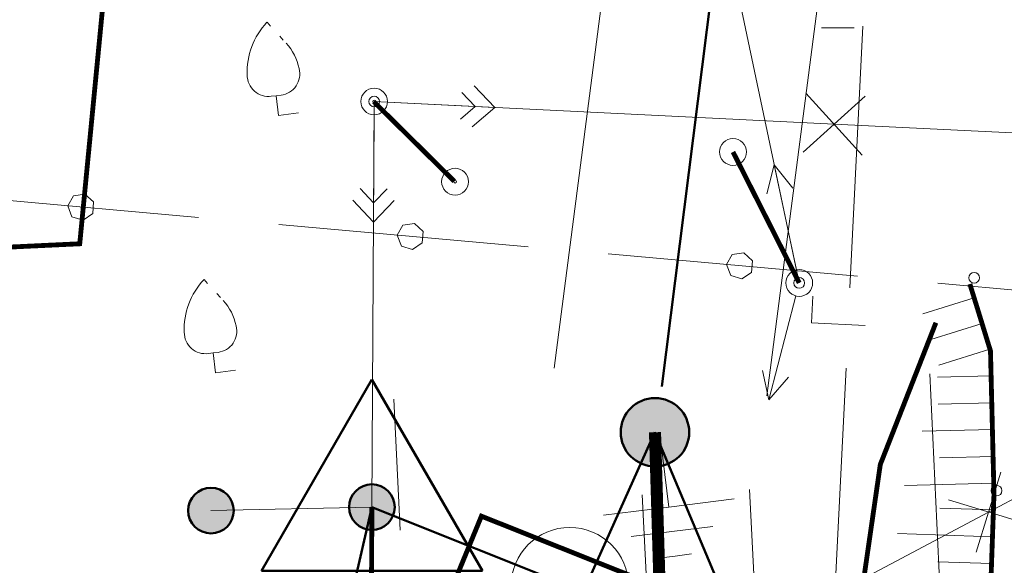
# Model space of a CAD drawing. Header units: millimetres. Extents: x 0 to 1188, y 0 to 841.
# Tile 23 of 76: x 118 to 155, y 668 to 688. Entities that reach past the tile are written whole.
import ezdxf

# ---------------------------------------------------------------- set-up
doc = ezdxf.new("R2010")
doc.units = ezdxf.units.MM
for name, pattern in [('K5LT32789', [0]), ('K5LT32797', [0]), ('K5LT32809', [0]), ('K5LT32813', [0]), ('K5LT32816', [3.2, 3, -0.2]), ('K5LT32817', [0.7, 0.2, -0.5]), ('K5LT32822', [0]), ('K5LT32824', [0]), ('K5LT32825', [0.95, 0.2, -0.75]), ('K5LT32826', [1, 0.5, -0.5]), ('K5LT_BASIC', [0]), ('K5LT_THIN', [0]), ('K5LT_THIN_INCLUDED_TO_HATCHING', [0])]:
    doc.linetypes.add(name, pattern=pattern)
doc.layers.add('Системный слой', color=7, linetype='Continuous')

# ---------------------------------------------------------------- blocks, each defined once
blk = doc.blocks.new('U15')
at = {"layer": 'Системный слой', "color": 7, "linetype": 'K5LT32813', "lineweight": 18}
for p, q in [((154.104, 669.514), (168.081, 676.922)), ((153.647, 668.024), (154.562, 671.003)), ((152.615, 669.971), (155.594, 669.056)), ((140.127, 662.105), (154.104, 669.514))]:
    blk.add_line(p, q, dxfattribs=at)
blk = doc.blocks.new('U16')
at = {"layer": 'Системный слой', "color": 7, "linetype": 'K5LT32813', "lineweight": 18}
blk.add_line((140.628, 708.484), (147.049, 678.062), dxfattribs=at)
blk = doc.blocks.new('U20')
at = {"layer": 'Системный слой', "color": 7, "linetype": 'K5LT32813', "lineweight": 18}
for p, q in [((131.122, 669.701), (131.206, 684.828)), ((131.206, 684.828), (148.347, 683.986)), ((147.192, 682.94), (149.501, 685.033)), ((147.3, 685.141), (149.393, 682.832)), ((148.347, 683.986), (165.487, 683.145))]:
    blk.add_line(p, q, dxfattribs=at)
blk = doc.blocks.new('U28')
at = {"layer": 'Системный слой', "color": 6, "linetype": 'K5LT32822', "lineweight": 18, "true_color": 0xff00ff}
for p, q in [((124.665, 680.506), (115.373, 681.334)), ((119.995, 681.306), (119.784, 680.941)), ((120.426, 681.375), (119.995, 681.306)), ((120.747, 681.081), (120.426, 681.375)), ((119.784, 680.941), (119.939, 680.533)), ((120.715, 680.646), (120.747, 681.081)), ((119.939, 680.533), (120.354, 680.402)), ((120.354, 680.402), (120.715, 680.646)), ((136.945, 679.41), (127.653, 680.239)), ((132.275, 680.211), (132.064, 679.846)), ((132.706, 680.28), (132.275, 680.211)), ((133.027, 679.986), (132.706, 680.28)), ((132.064, 679.846), (132.219, 679.438)), ((132.995, 679.551), (133.027, 679.986)), ((132.219, 679.438), (132.634, 679.306)), ((132.634, 679.306), (132.995, 679.551)), ((149.224, 678.315), (139.933, 679.144)), ((144.555, 679.116), (144.344, 678.75)), ((144.986, 679.185), (144.555, 679.116)), ((145.307, 678.89), (144.986, 679.185)), ((144.344, 678.75), (144.498, 678.343)), ((145.275, 678.456), (145.307, 678.89)), ((144.498, 678.343), (144.914, 678.211)), ((144.914, 678.211), (145.275, 678.456)), ((161.504, 677.22), (152.213, 678.049))]:
    blk.add_line(p, q, dxfattribs=at)
blk = doc.blocks.new('U37')
at = {"layer": 'Системный слой', "color": 1, "linetype": 'K5LT32809', "lineweight": 18, "true_color": 0xff0000}
for p, q in [((137.909, 674.885), (140.48, 694.705)), ((145.842, 673.856), (147.939, 690.014))]:
    blk.add_line(p, q, dxfattribs=at)
blk = doc.blocks.new('U39')
at = {"layer": 'Системный слой', "color": 1, "linetype": 'K5LT32809', "lineweight": 18, "true_color": 0xff0000}
for p, q in [((152.444, 663.618), (151.916, 674.676)), ((132.172, 668.838), (131.939, 673.723)), ((152.743, 657.332), (152.634, 659.62)), ((129.341, 649.049), (132.656, 648.469)), ((136.612, 647.778), (141.033, 647.005))]:
    blk.add_line(p, q, dxfattribs=at)
blk.add_arc((142.755, 656.856), 10, 260.0861, 2.7315, dxfattribs=at)
blk = doc.blocks.new('U172')
at = {"layer": 'Системный слой', "color": 7, "linetype": 'K5LT32797', "lineweight": 18}
blk.add_circle((147.049, 678.062), 0.5, dxfattribs=at)
blk = doc.blocks.new('U173')
at = {"layer": 'Системный слой', "color": 7, "linetype": 'K5LT32797', "lineweight": 18}
for p, q in [((146.12, 682.465), (145.837, 681.383)), ((146.946, 678.551), (146.12, 682.465)), ((146.12, 682.465), (146.815, 681.59))]:
    blk.add_line(p, q, dxfattribs=at)
blk = doc.blocks.new('U174')
at = {"layer": 'Системный слой', "color": 7, "linetype": 'K5LT32797', "lineweight": 18}
for p, q in [((146.923, 677.578), (145.918, 673.706)), ((145.918, 673.706), (145.685, 674.8)), ((145.918, 673.706), (146.653, 674.549))]:
    blk.add_line(p, q, dxfattribs=at)
blk = doc.blocks.new('U175')
at = {"layer": 'Системный слой', "color": 7, "linetype": 'K5LT32797', "lineweight": 18}
blk.add_circle((144.58, 682.947), 0.5, dxfattribs=at)
blk = doc.blocks.new('U271')
at = {"layer": 'Системный слой', "color": 7, "linetype": 'K5LT32797', "lineweight": 18}
for radius in [0.5, 0.05]:
    blk.add_circle((131.206, 684.828), radius, dxfattribs=at)
blk = doc.blocks.new('U272')
at = {"layer": 'Системный слой', "color": 7, "linetype": 'K5LT32797', "lineweight": 18}
for p, q in [((131.204, 684.328), (131.181, 680.328)), ((131.185, 681.054), (130.688, 681.583)), ((131.185, 681.054), (131.688, 681.577)), ((131.181, 680.328), (130.415, 681.143)), ((131.181, 680.328), (131.956, 681.134))]:
    blk.add_line(p, q, dxfattribs=at)
blk = doc.blocks.new('U273')
at = {"layer": 'Системный слой', "color": 7, "linetype": 'K5LT32797', "lineweight": 18}
for p, q in [((134.976, 684.643), (134.475, 685.168)), ((135.701, 684.608), (134.929, 685.417)), ((131.706, 684.804), (135.701, 684.608)), ((134.976, 684.643), (134.426, 684.17)), ((135.701, 684.608), (134.854, 683.878))]:
    blk.add_line(p, q, dxfattribs=at)
blk = doc.blocks.new('U274')
at = {"layer": 'Системный слой', "color": 7, "linetype": 'K5LT32797', "lineweight": 18}
for radius in [0.5, 0.05]:
    blk.add_circle((134.221, 681.837), radius, dxfattribs=at)
blk = doc.blocks.new('U294')
at = {"layer": 'Системный слой', "color": 7, "linetype": 'K5LT32817', "lineweight": 18}
blk.add_line((127.212, 687.781), (127.927, 687.001), dxfattribs=at)
at = {"layer": 'Системный слой', "color": 7, "linetype": 'K5LT32797', "lineweight": 18}
for p, q in [((127.553, 685.045), (127.373, 685.022)), ((127.553, 685.045), (127.734, 685.067)), ((127.553, 685.045), (127.645, 684.308)), ((127.645, 684.308), (128.388, 684.4))]:
    blk.add_line(p, q, dxfattribs=at)
for centre, radius, start, end in [((129.151, 685.931), 2.68, 136.3471, 182.48), ((126.452, 685.65), 2, 11.7304, 42.5033), ((127.635, 685.861), 0.8, 277.1052, 14.1271), ((127.274, 685.816), 0.8, 180.0833, 277.1052)]:
    blk.add_arc(centre, radius, start, end, dxfattribs=at)
blk = doc.blocks.new('U295')
at = {"layer": 'Системный слой', "color": 7, "linetype": 'K5LT32817', "lineweight": 18}
blk.add_line((124.865, 678.185), (125.58, 677.406), dxfattribs=at)
at = {"layer": 'Системный слой', "color": 7, "linetype": 'K5LT32797', "lineweight": 18}
for p, q in [((125.206, 675.449), (125.026, 675.427)), ((125.206, 675.449), (125.387, 675.472)), ((125.206, 675.449), (125.298, 674.712)), ((125.298, 674.712), (126.041, 674.805))]:
    blk.add_line(p, q, dxfattribs=at)
for centre, radius, start, end in [((126.804, 676.336), 2.68, 136.3471, 182.48), ((124.105, 676.054), 2, 11.7304, 42.5033), ((125.288, 676.266), 0.8, 277.1052, 14.1271), ((124.927, 676.221), 0.8, 180.0833, 277.1052)]:
    blk.add_arc(centre, radius, start, end, dxfattribs=at)
blk = doc.blocks.new('U531')
at = {"layer": 'Системный слой', "color": 7, "linetype": 'K5LT_THIN', "lineweight": 18}
for p, q in [((148.487, 691.863), (148.487, 689.41)), ((148.487, 689.41), (146.034, 689.41)), ((148.487, 689.41), (150.941, 689.41)), ((148.487, 688.49), (146.954, 688.49)), ((148.487, 688.49), (150.021, 688.49)), ((148.487, 687.57), (147.874, 687.57)), ((148.487, 687.57), (149.101, 687.57))]:
    blk.add_line(p, q, dxfattribs=at)
blk = doc.blocks.new('U555')
at = {"layer": 'Системный слой', "color": 1, "linetype": 'K5LT32809', "lineweight": 18, "true_color": 0xff0000}
for p, q in [((141.198, 670.159), (141.479, 664.668)), ((145.192, 670.364), (145.474, 664.873))]:
    blk.add_line(p, q, dxfattribs=at)
blk = doc.blocks.new('U556')
at = {"layer": 'Системный слой', "color": 11, "linetype": 'K5LT32824', "lineweight": 18, "true_color": 0xff8040}
for p, q in [((148.94, 677.88), (149.42, 687.633)), ((147.507, 676.569), (147.556, 677.568)), ((149.505, 676.471), (147.507, 676.569)), ((148.312, 665.13), (148.793, 674.883))]:
    blk.add_line(p, q, dxfattribs=at)
blk = doc.blocks.new('U1249')
at = {"layer": 'Системный слой'}
h = blk.add_hatch(color=7, dxfattribs=at)
h.paths.add_polyline_path([(141.673, 672.493), (141.153, 673.657), (141.095, 673.63), (141.039, 673.599), (140.984, 673.566), (140.931, 673.53), (140.88, 673.492), (140.831, 673.451), (140.785, 673.407), (140.74, 673.362), (140.698, 673.314), (140.658, 673.264), (140.62, 673.212), (140.586, 673.159), (140.554, 673.103), (140.524, 673.047), (140.498, 672.988), (140.475, 672.929), (140.455, 672.868), (140.437, 672.807), (140.423, 672.745), (140.412, 672.682), (140.404, 672.618), (140.4, 672.555), (140.398, 672.491), (140.4, 672.427), (140.405, 672.363), (140.413, 672.3), (140.424, 672.237), (140.438, 672.175), (140.456, 672.113), (140.476, 672.053), (140.5, 671.993), (140.526, 671.935), (140.556, 671.879), (140.588, 671.823), (140.623, 671.77), (140.66, 671.718), (140.701, 671.669), (140.743, 671.621), (140.788, 671.575), (140.835, 671.532), (140.884, 671.491), (140.935, 671.453), (140.988, 671.418), (141.043, 671.385), (141.099, 671.354), (141.157, 671.327), (141.216, 671.303), (141.276, 671.281), (141.337, 671.263), (141.399, 671.248), (141.462, 671.236), (141.525, 671.227), (141.589, 671.221), (141.653, 671.218), (141.717, 671.219), (141.78, 671.223), (141.844, 671.229), (141.907, 671.24), (141.969, 671.253), (142.031, 671.269), (142.092, 671.289), (142.152, 671.311), (142.189, 671.327)])
h.paths.add_polyline_path([(142.365, 673.564), (142.311, 673.597), (142.255, 673.628), (142.197, 673.655), (142.138, 673.68), (142.078, 673.702), (142.017, 673.721), (141.955, 673.736), (141.893, 673.749), (141.829, 673.758), (141.766, 673.765), (141.702, 673.768), (141.638, 673.768), (141.574, 673.764), (141.511, 673.758), (141.448, 673.748), (141.385, 673.735), (141.323, 673.719), (141.262, 673.7), (141.202, 673.678), (141.153, 673.657), (141.673, 672.493), (142.189, 671.327), (142.247, 671.354), (142.303, 671.385), (142.358, 671.417), (142.411, 671.453), (142.462, 671.491), (142.511, 671.532), (142.558, 671.575), (142.603, 671.621), (142.646, 671.668), (142.686, 671.718), (142.723, 671.77), (142.758, 671.823), (142.79, 671.879), (142.82, 671.935), (142.846, 671.993), (142.87, 672.053), (142.89, 672.113), (142.908, 672.175), (142.922, 672.237), (142.933, 672.3), (142.941, 672.363), (142.946, 672.427), (142.948, 672.491), (142.947, 672.554), (142.942, 672.618), (142.934, 672.682), (142.923, 672.744), (142.909, 672.807), (142.892, 672.868), (142.871, 672.929), (142.848, 672.988), (142.822, 673.046), (142.792, 673.103), (142.761, 673.159), (142.726, 673.212), (142.688, 673.264), (142.649, 673.314), (142.606, 673.362), (142.562, 673.407), (142.515, 673.451), (142.466, 673.492), (142.415, 673.53)])
at = {"layer": 'Системный слой', "color": 7, "linetype": 'K5LT_BASIC', "lineweight": 50}
blk.add_circle((141.673, 672.493), 1.275, dxfattribs=at)
blk = doc.blocks.new('U1280')
at = {"layer": 'Системный слой', "color": 7, "linetype": 'K5LT_BASIC', "lineweight": 50}
for p, q in [((131.122, 674.456), (127.005, 667.324)), ((135.24, 667.324), (131.122, 674.456)), ((127.005, 667.324), (135.24, 667.324))]:
    blk.add_line(p, q, dxfattribs=at)
blk = doc.blocks.new('U1284')
at = {"layer": 'Системный слой'}
h = blk.add_hatch(color=7, dxfattribs=at)
h.paths.add_polyline_path([(125.124, 669.569), (125.881, 669.183), (125.903, 669.23), (125.923, 669.279), (125.939, 669.328), (125.952, 669.379), (125.962, 669.43), (125.969, 669.482), (125.973, 669.534), (125.974, 669.586), (125.971, 669.638), (125.965, 669.69), (125.956, 669.741), (125.944, 669.792), (125.929, 669.842), (125.911, 669.891), (125.889, 669.938), (125.865, 669.984), (125.838, 670.029), (125.809, 670.072), (125.777, 670.113), (125.742, 670.152), (125.705, 670.189), (125.666, 670.223), (125.625, 670.256), (125.582, 670.285), (125.537, 670.312), (125.491, 670.336), (125.443, 670.357), (125.394, 670.375), (125.344, 670.39), (125.294, 670.402), (125.242, 670.411), (125.19, 670.416), (125.138, 670.419), (125.086, 670.418), (125.034, 670.414), (124.982, 670.407), (124.931, 670.397), (124.881, 670.384), (124.831, 670.367), (124.783, 670.348), (124.736, 670.325), (124.69, 670.3), (124.646, 670.272), (124.604, 670.242), (124.564, 670.208), (124.526, 670.173), (124.49, 670.135), (124.456, 670.095), (124.425, 670.053), (124.397, 670.009), (124.371, 669.964), (124.368, 669.958)])
h.paths.add_polyline_path([(125.213, 668.724), (125.265, 668.731), (125.316, 668.741), (125.366, 668.754), (125.416, 668.771), (125.464, 668.79), (125.511, 668.813), (125.557, 668.838), (125.601, 668.866), (125.643, 668.896), (125.684, 668.929), (125.722, 668.965), (125.758, 669.003), (125.791, 669.043), (125.822, 669.085), (125.851, 669.128), (125.876, 669.174), (125.881, 669.183), (125.124, 669.569), (124.368, 669.958), (124.345, 669.91), (124.326, 669.862), (124.309, 669.813), (124.296, 669.762), (124.286, 669.711), (124.279, 669.659), (124.275, 669.607), (124.274, 669.555), (124.276, 669.503), (124.282, 669.451), (124.291, 669.4), (124.303, 669.349), (124.318, 669.299), (124.336, 669.25), (124.357, 669.203), (124.381, 669.156), (124.407, 669.112), (124.437, 669.068), (124.469, 669.027), (124.503, 668.988), (124.54, 668.951), (124.579, 668.917), (124.62, 668.884), (124.663, 668.855), (124.708, 668.828), (124.754, 668.804), (124.802, 668.782), (124.85, 668.764), (124.9, 668.749), (124.951, 668.737), (125.002, 668.728), (125.054, 668.722), (125.106, 668.719), (125.158, 668.72), (125.21, 668.723)])
at = {"layer": 'Системный слой', "color": 7, "linetype": 'K5LT_THIN', "lineweight": 18}
blk.add_line((131.122, 669.701), (125.124, 669.569), dxfattribs=at)
at = {"layer": 'Системный слой', "color": 7, "linetype": 'K5LT_BASIC', "lineweight": 50}
blk.add_circle((125.124, 669.569), 0.85, dxfattribs=at)
blk = doc.blocks.new('U1283')
at = {"layer": 'Системный слой'}
blk.add_blockref('U1284', (0, 0), dxfattribs=at)
blk = doc.blocks.new('U1282')
at = {"layer": 'Системный слой'}
blk.add_blockref('U1283', (0, 0), dxfattribs=at)
blk = doc.blocks.new('U1281')
at = {"layer": 'Системный слой'}
h = blk.add_hatch(color=7, dxfattribs=at)
h.paths.add_polyline_path([(131.122, 669.701), (131.949, 669.901), (131.935, 669.951), (131.918, 670), (131.898, 670.048), (131.875, 670.095), (131.85, 670.141), (131.821, 670.185), (131.79, 670.227), (131.757, 670.267), (131.721, 670.304), (131.683, 670.34), (131.643, 670.373), (131.601, 670.404), (131.557, 670.432), (131.511, 670.457), (131.464, 670.48), (131.416, 670.499), (131.366, 670.515), (131.316, 670.529), (131.265, 670.539), (131.213, 670.546), (131.161, 670.55), (131.109, 670.551), (131.057, 670.549), (131.005, 670.543), (130.953, 670.534), (130.903, 670.522), (130.853, 670.507), (130.804, 670.489), (130.756, 670.468), (130.71, 670.444), (130.665, 670.418), (130.622, 670.388), (130.581, 670.356), (130.541, 670.322), (130.505, 670.285), (130.47, 670.246), (130.438, 670.205), (130.408, 670.162), (130.381, 670.117), (130.357, 670.071), (130.336, 670.024), (130.318, 669.975), (130.302, 669.925), (130.29, 669.874), (130.281, 669.823), (130.275, 669.771), (130.272, 669.719), (130.273, 669.667), (130.277, 669.615), (130.284, 669.563), (130.294, 669.512), (130.295, 669.505)])
h.paths.add_polyline_path([(131.74, 669.117), (131.775, 669.156), (131.807, 669.197), (131.836, 669.24), (131.863, 669.285), (131.887, 669.331), (131.909, 669.379), (131.927, 669.427), (131.942, 669.477), (131.954, 669.528), (131.964, 669.579), (131.969, 669.631), (131.972, 669.683), (131.972, 669.735), (131.968, 669.787), (131.961, 669.839), (131.951, 669.89), (131.949, 669.901), (131.122, 669.701), (130.295, 669.505), (130.309, 669.454), (130.326, 669.405), (130.345, 669.357), (130.368, 669.31), (130.393, 669.264), (130.421, 669.22), (130.452, 669.178), (130.486, 669.138), (130.521, 669.1), (130.559, 669.064), (130.599, 669.031), (130.641, 669), (130.685, 668.972), (130.731, 668.947), (130.778, 668.924), (130.826, 668.904), (130.876, 668.888), (130.926, 668.874), (130.977, 668.864), (131.029, 668.856), (131.081, 668.852), (131.133, 668.851), (131.185, 668.853), (131.237, 668.859), (131.288, 668.868), (131.339, 668.879), (131.389, 668.894), (131.438, 668.912), (131.486, 668.933), (131.532, 668.957), (131.577, 668.983), (131.62, 669.012), (131.662, 669.044), (131.701, 669.078), (131.738, 669.115)])
at = {"layer": 'Системный слой', "color": 7, "linetype": 'K5LT_BASIC', "lineweight": 50}
blk.add_circle((131.122, 669.701), 0.85, dxfattribs=at)
at = {"layer": 'Системный слой'}
blk.add_blockref('U1282', (0, 0), dxfattribs=at)
blk = doc.blocks.new('U1279')
at = {"layer": 'Системный слой'}
for name in ['U1280', 'U1281']:
    blk.add_blockref(name, (0, 0), dxfattribs=at)
blk = doc.blocks.new('U1299')
at = {"layer": 'Системный слой', "color": 7, "linetype": 'K5LT_THIN', "lineweight": 18}
for p, q in [((141.888, 672.138), (142.191, 669.703)), ((142.191, 669.703), (144.626, 670.007)), ((142.191, 669.703), (139.757, 669.4)), ((142.305, 668.79), (140.784, 668.601)), ((142.305, 668.79), (143.827, 668.98)), ((142.419, 667.878), (143.028, 667.953)), ((142.419, 667.878), (141.81, 667.802))]:
    blk.add_line(p, q, dxfattribs=at)

msp = doc.modelspace()

# ---------------------------------------------------------------- linework, layer by layer
at = {"layer": 'Системный слой', "color": 7, "linetype": 'K5LT_BASIC', "lineweight": 50}
for p, q in [((141.927312, 674.199471), (144.44713, 694.190051)), ((135.563717, 658.909958), (141.673054, 672.492994)), ((141.673054, 672.492994), (145.17408, 664.149042)), ((128.571689, 658.683531), (131.122309, 669.701162)), ((143.476244, 664.770369), (131.122309, 669.701162))]:
    msp.add_line(p, q, dxfattribs=at)
at = {"layer": 'Системный слой', "color": 7, "linetype": 'K5LT32797', "lineweight": 18}
for p, q in [((153.569598, 677.500182), (151.658239, 676.911362)), ((153.864008, 676.544503), (151.952649, 675.955683)), ((154.158418, 675.588824), (152.247059, 675.000004)), ((154.200531, 674.591998), (152.20113, 674.543022)), ((154.225019, 673.592298), (152.225619, 673.543322)), ((154.249507, 672.592598), (151.630145, 672.528435)), ((154.273995, 671.592898), (152.274595, 671.543921)), ((154.298483, 670.593198), (150.968856, 670.511637)), ((154.287477, 669.593689), (152.288723, 669.664283)), ((154.25218, 668.594313), (150.709716, 668.719427)), ((154.216884, 667.594936), (152.21813, 667.665529))]:
    msp.add_line(p, q, dxfattribs=at)
at = {"layer": 'Системный слой', "color": 8, "linetype": 'K5LT32816', "true_color": 0x808080, "const_width": 0.18}
msp.add_lwpolyline([(121.440321, 691.99741), (120.232269, 679.522054), (81.996072, 677.717659)], dxfattribs=at)
at = {"layer": 'Системный слой', "color": 7, "linetype": 'K5LT32826', "const_width": 0.18}
for points in [[(131.190145, 684.823092), (134.19376, 681.851582)], [(144.580312, 682.947382), (147.048878, 678.061967)]]:
    msp.add_lwpolyline(points, dxfattribs=at)
at = {"layer": 'Системный слой', "color": 7, "linetype": 'K5LT32789', "const_width": 0.18}
msp.add_lwpolyline([(118.831805, 650.459345), (142.739229, 648.612588), (148.923932, 649.758923), (152.374827, 652.664934), (153.978535, 657.00712), (154.089533, 663.989161), (154.308433, 670.187029), (154.177642, 675.526422), (153.409231, 678.020746)], dxfattribs=at)
at = {"layer": 'Системный слой', "color": 7, "linetype": 'K5LT32825', "const_width": 0.18}
msp.add_lwpolyline([(118.74953, 654.414346), (137.137225, 653.125862), (142.660195, 654.250862), (144.487662, 657.207159), (148.834408, 662.737734), (150.07121, 671.291438), (152.143669, 676.578794)], dxfattribs=at)
at = {"layer": 'Системный слой', "color": 7, "linetype": 'K5LT_BASIC', "const_width": 0.45}
msp.add_lwpolyline([(128.571689, 658.683531), (142.055883, 659.62953), (141.673054, 672.492994)], dxfattribs=at)
at = {"layer": 'Системный слой', "color": 7, "linetype": 'K5LT_THIN_INCLUDED_TO_HATCHING', "const_width": 0.18}
msp.add_lwpolyline([(127.302079, 658.57348), (131.062349, 658.899422), (131.122309, 669.701162)], dxfattribs=at)
msp.add_lwpolyline([(141.722388, 664.178392), (134.292301, 667.143943), (135.203774, 669.364127), (142.63386, 666.398576)], close=True, dxfattribs=at)
at = {"layer": 'Системный слой', "color": 7, "linetype": 'K5LT32797', "lineweight": 18}
for centre in [(131.206279, 684.828339), (147.048878, 678.061967), (153.569203, 678.253947), (154.40344, 670.316179)]:
    msp.add_circle(centre, 0.2, dxfattribs=at)
at = {"layer": 'Системный слой', "color": 7, "linetype": 'K5LT_THIN_INCLUDED_TO_HATCHING', "lineweight": 18}
msp.add_circle((138.498396, 666.757164), 2.187883, dxfattribs=at)

# ---------------------------------------------------------------- block references
at = {"layer": 'Системный слой'}
for name in ['U16', 'U15', 'U556', 'U37', 'U531', 'U294', 'U271', 'U273', 'U20', 'U272', 'U175', 'U274', 'U173', 'U28', 'U172', 'U295', 'U174', 'U39', 'U1279', 'U1249', 'U1299', 'U555']:
    msp.add_blockref(name, (0, 0), dxfattribs=at)

doc.saveas('drawing.dxf')
